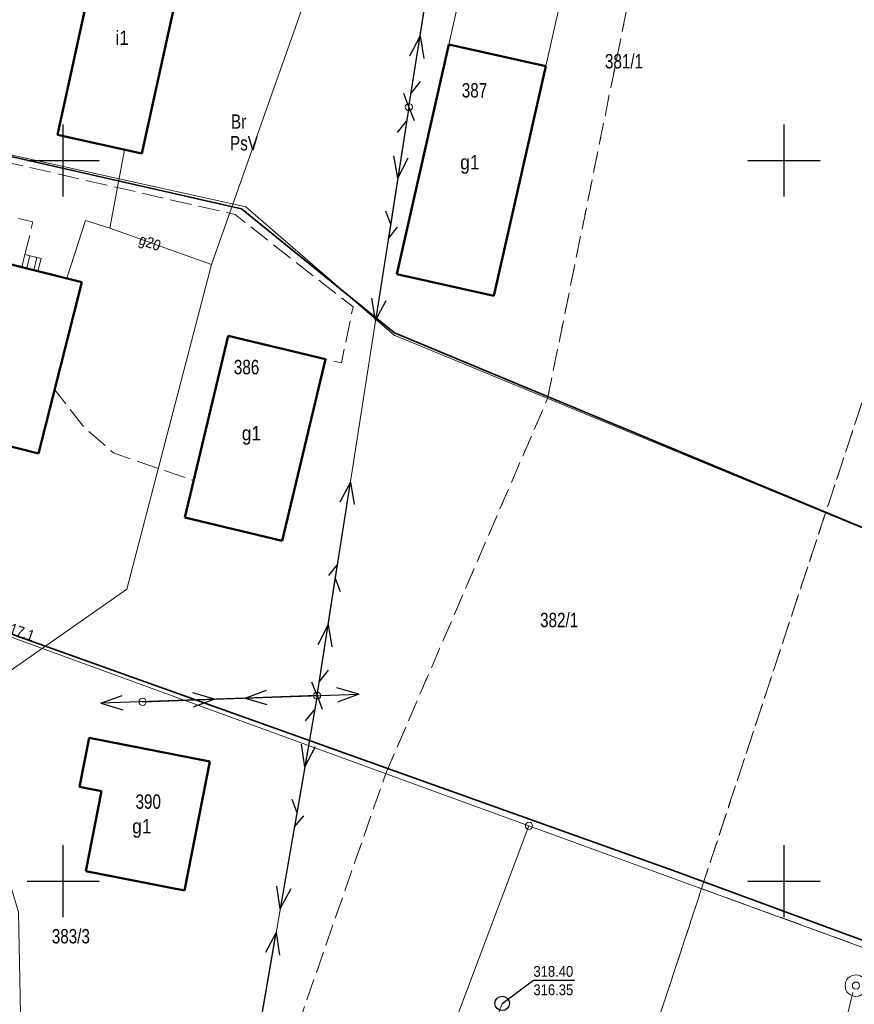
# Model space of a CAD drawing. Header units: metres. Extents: x 7523615 to 7533948, y 5492686 to 5502120.
# Tile 190 of 256: x 7531347 to 7531405, y 5496791 to 5496860. Entities that reach past the tile are written whole.
import ezdxf
from ezdxf.enums import TextEntityAlignment as Align

# ---------------------------------------------------------------- set-up
doc = ezdxf.new("R2010")
doc.units = ezdxf.units.M
for name, pattern in [('1.5_0.5', [2, 1.5, -0.5]), ('219-500', [0]), ('egkk-500', [2, 1.5, -0.5]), ('egug-500', [1, 0.5, -0.5]), ('suep_nn_500', [0]), ('sutp_500', [0])]:
    doc.linetypes.add(name, pattern=pattern)
doc.layers.get('0').update_dxf_attribs({"color": 2, "lineweight": 5})
doc.styles.get("Standard").update_dxf_attribs({"font": 'Working1250', "width": 0.75})
doc.linetypes.add('902-500', pattern='A,3.75,0,[1,ksztalty.shx,S=0.5,R=0,X=0,Y=0],3.75', length=7.5)

# ---------------------------------------------------------------- blocks, each defined once
blk = doc.blocks.new('202')
at = {"color": 0, "linetype": 'Continuous', "lineweight": 0}
blk.add_circle((0, 0), 0.25, dxfattribs=at)
blk = doc.blocks.new('203')
at = {"linetype": 'Continuous', "lineweight": 0}
h = blk.add_hatch(color=0, dxfattribs=at)
edge = h.paths.add_edge_path()
edge.add_arc((0, 0), 0.045, 0, 360)
blk = doc.blocks.new('SUKM')
at = {"color": 0, "linetype": 'Continuous'}
blk.add_circle((0, 0), 0.5, dxfattribs=at)
blk = doc.blocks.new('PW01')
at = {"linetype": 'Continuous', "lineweight": 13}
h = blk.add_hatch(color=0, dxfattribs=at)
edge = h.paths.add_edge_path()
edge.add_arc((0, 0), 0.045, 0, 360)
blk = doc.blocks.new('US13')
at = {"color": 0, "linetype": 'Continuous', "lineweight": 13}
for radius in [0.75, 0.25]:
    blk.add_circle((0, 0), radius, dxfattribs=at)
blk = doc.blocks.new('US15')
at = {"color": 0, "linetype": 'Continuous', "lineweight": 13}
blk.add_circle((0, 0), 0.25, dxfattribs=at)
blk = doc.blocks.new('SUEP1')
at = {"color": 0, "linetype": 'Continuous'}
for p, q in [((0, 0), (5, 0)), ((5, 0), (3.5, 0.5)), ((5, 0), (3.5, -0.5)), ((5, 0), (15, 0)), ((15, 0), (13.5, 0.5)), ((15, 0), (13.5, -0.5))]:
    blk.add_line(p, q, dxfattribs=at)
blk = doc.blocks.new('SUTP')
at = {"color": 0, "linetype": 'Continuous'}
for p, q in [((0, 0), (0.866, 0.5)), ((0, 0), (9.232, 0)), ((1.866, -0.5), (1, 0)), ((7.366, -0.5), (8.232, 0)), ((9.232, 0), (8.366, 0.5))]:
    blk.add_line(p, q, dxfattribs=at)
blk = doc.blocks.new('RAMKA500K')
at = {"color": 0}
for p, q in [((150, 97.5), (150, 102.5)), ((200, 97.5), (200, 102.5)), ((147.5, 100), (152.5, 100)), ((197.5, 100), (202.5, 100)), ((150, 47.5), (150, 52.5)), ((200, 47.5), (200, 52.5)), ((147.5, 50), (152.5, 50)), ((197.5, 50), (202.5, 50))]:
    blk.add_line(p, q, dxfattribs=at)

msp = doc.modelspace()

# ---------------------------------------------------------------- linework, layer by layer
at = {"layer": '217-kontur klasyfikacyjny', "color": 7, "linetype": 'egkk-500', "lineweight": 18, "flags": 128}
for points in [[(7531394.28, 5496799.48), (7531426.36, 5496896.71)], [(7531383.6, 5496833.48), (7531389.47, 5496862.36)], [(7531372.37, 5496807.46), (7531383.6, 5496833.48)], [(7531360.98, 5496774.77), (7531372.37, 5496807.46)], [(7531383.65, 5496767.21), (7531394.28, 5496799.48)], [(7531427.44, 5496787.39), (7531394.28, 5496799.48)]]:
    msp.add_lwpolyline(points, dxfattribs=at)
at = {"layer": '218-kontur użytku gruntowego', "color": 7, "linetype": 'egug-500', "lineweight": 18, "flags": 128}
for points in [[(7531426.36, 5496896.71), (7531394.28, 5496799.48)], [(7531383.6, 5496833.48), (7531389.47, 5496862.36)], [(7531372.37, 5496807.46), (7531383.6, 5496833.48)], [(7531360.98, 5496774.77), (7531372.37, 5496807.46)], [(7531394.28, 5496799.48), (7531383.65, 5496767.21)], [(7531427.44, 5496787.39), (7531394.28, 5496799.48)]]:
    msp.add_lwpolyline(points, dxfattribs=at)
at = {"layer": '219-działka ewidencyjna', "color": 3, "linetype": '219-500', "lineweight": 18, "flags": 128}
for points in [[(7531331.06, 5496853.78), (7531362.66, 5496846.78)], [(7531362.66, 5496846.78), (7531372.96, 5496837.87)], [(7531372.96, 5496837.87), (7531436.19, 5496811.81)], [(7531328.25, 5496823.55), (7531382.31, 5496803.84)], [(7531382.31, 5496803.84), (7531370.2, 5496771.69)], [(7531382.31, 5496803.84), (7531427.44, 5496787.39)]]:
    msp.add_lwpolyline(points, dxfattribs=at)
at = {"layer": '312-budynek ewidencyjny', "color": 7, "linetype": 'CONTINUOUS', "lineweight": 50, "flags": 128}
for points in [[(7531349.6, 5496851.78), (7531352.6, 5496865.46)], [(7531358.46, 5496864.17), (7531355.46, 5496850.49)], [(7531373.15, 5496842.12), (7531376.75, 5496858.06)], [(7531376.75, 5496858.06), (7531383.48, 5496856.54)], [(7531383.48, 5496856.54), (7531379.88, 5496840.6)], [(7531355.46, 5496850.49), (7531349.6, 5496851.78)], [(7531343.48, 5496843.53), (7531347.13, 5496842.61)], [(7531347.13, 5496842.61), (7531348.25, 5496842.33)], [(7531348.25, 5496842.33), (7531351.3, 5496841.56)], [(7531379.88, 5496840.6), (7531373.15, 5496842.12)], [(7531351.3, 5496841.56), (7531348.3, 5496829.68)], [(7531358.43, 5496825.22), (7531361.44, 5496837.83)], [(7531361.44, 5496837.83), (7531368.19, 5496836.22)], [(7531368.19, 5496836.22), (7531365.18, 5496823.61)], [(7531348.3, 5496829.68), (7531337.52, 5496832.4)], [(7531365.18, 5496823.61), (7531358.43, 5496825.22)], [(7531351.14, 5496806.54), (7531351.81, 5496809.94)], [(7531351.81, 5496809.94), (7531360.18, 5496808.29)], [(7531360.18, 5496808.29), (7531358.41, 5496799.35)], [(7531352.67, 5496806.24), (7531351.14, 5496806.54)], [(7531351.58, 5496800.7), (7531352.67, 5496806.24)], [(7531358.41, 5496799.35), (7531351.58, 5496800.7)]]:
    msp.add_lwpolyline(points, dxfattribs=at)
at = {"layer": '352-schody', "color": 7, "linetype": 'CONTINUOUS', "lineweight": 18, "flags": 128}
msp.add_lwpolyline([(7531347.35, 5496843.48), (7531348.47, 5496843.2), (7531348.25, 5496842.33), (7531347.13, 5496842.61)], close=True, dxfattribs=at)
msp.add_lwpolyline([(7531347.35, 5496843.48), (7531348.47, 5496843.2), (7531348.25, 5496842.33), (7531347.13, 5496842.61)], close=True, dxfattribs=at)
for points in [[(7531347.489, 5496842.52), (7531347.695, 5496843.394)], [(7531347.974, 5496842.399), (7531348.18, 5496843.272)]]:
    msp.add_lwpolyline(points, dxfattribs=at)
at = {"layer": 'inna budowla', "color": 7, "linetype": 'CONTINUOUS', "lineweight": 18, "flags": 128}
msp.add_lwpolyline([(7531376.75, 5496858.06), (7531378.05, 5496863.83), (7531384.78, 5496862.31), (7531383.48, 5496856.54)], close=True, dxfattribs=at)
at = {"layer": 'jezdnia', "color": 7, "linetype": '1.5_0.5', "lineweight": 18, "flags": 128}
msp.add_lwpolyline([(7531326.63, 5496855.5), (7531330.84, 5496853.35), (7531335.99, 5496852.2), (7531361.92, 5496846.25), (7531370.11, 5496839.84), (7531369.3, 5496835.97), (7531368.19, 5496836.22), (7531361.44, 5496837.83), (7531359.04, 5496827.79), (7531353.5, 5496829.71), (7531351.48, 5496831.46), (7531349.41, 5496834.08), (7531351.3, 5496841.56), (7531348.25, 5496842.33), (7531348.47, 5496843.2), (7531347.35, 5496843.48), (7531347.62, 5496844.55), (7531347.9, 5496845.74), (7531335.38, 5496848.62), (7531329.21, 5496850.27), (7531325.68, 5496850.09)], close=True, dxfattribs=at)
at = {"layer": 'ogrodzenie trwałe', "color": 7, "linetype": '902-500', "lineweight": 35, "flags": 128}
for points in [[(7531429.02, 5496792.45), (7531436.11, 5496811.76), (7531372.98, 5496838.05), (7531362.38, 5496846.65), (7531332.1, 5496853.51)], [(7531330.1, 5496822.98), (7531345.72, 5496817.38), (7531392.3, 5496800.74), (7531427.21, 5496787.89)]]:
    msp.add_lwpolyline(points, dxfattribs=at)
at = {"layer": 'przewód elektroenergetyczny niskiego napięcia', "color": 1, "linetype": 'suep_nn_500', "lineweight": 18, "flags": 128}
for points in [[(7531379.17, 5496886.48), (7531373.98, 5496853.71)], [(7531373.98, 5496853.71), (7531367.61, 5496812.87)], [(7531367.61, 5496812.87), (7531373.98, 5496853.71)], [(7531355.51, 5496812.44), (7531367.61, 5496812.87)], [(7531362.23, 5496781.65), (7531367.61, 5496812.87)]]:
    msp.add_lwpolyline(points, dxfattribs=at)
at = {"layer": 'przewód gazowy', "color": 7, "linetype": 'CONTINUOUS', "lineweight": 18, "flags": 128}
for points in [[(7531299.23, 5496996.7), (7531312.39, 5497003.49), (7531342.44, 5496991.15), (7531359.56, 5496986.43), (7531393.17, 5496974.57), (7531411.75, 5496966.47), (7531412.83, 5496965.77), (7531406.54, 5496932.3), (7531404.41, 5496921.77), (7531400.92, 5496906.02), (7531401.79, 5496897.19), (7531400.71, 5496889.71), (7531398.79, 5496877.74), (7531391.14, 5496875.18), (7531366.79, 5496861.18), (7531360.3, 5496842.78), (7531354.42, 5496820.26), (7531344.92, 5496813.63), (7531344.4, 5496811.07), (7531343.74, 5496808.35), (7531346.89, 5496797.84), (7531347.19, 5496783.75)], [(7531354.26, 5496850.75), (7531353.24, 5496845.3)], [(7531360.3, 5496842.78), (7531353.24, 5496845.3), (7531351.55, 5496845.84), (7531350.25, 5496841.83)]]:
    msp.add_lwpolyline(points, dxfattribs=at)
at = {"layer": 'przewód kanalizacyjny', "color": 7, "linetype": 'CONTINUOUS', "lineweight": 18, "flags": 128}
msp.add_lwpolyline([(7531390.19, 5496774.53), (7531384.34, 5496776.43), (7531379.93, 5496789.25), (7531379.77, 5496789.71), (7531380.45, 5496791.52)], dxfattribs=at)
at = {"layer": 'przewód telekomunikacyjny napowietrzny', "color": 30, "linetype": 'sutp_500', "lineweight": 18, "flags": 128}
for points in [[(7531373.98, 5496853.71), (7531379.17, 5496886.48)], [(7531367.61, 5496812.87), (7531373.98, 5496853.71)], [(7531367.61, 5496812.87), (7531362.23, 5496781.65)]]:
    msp.add_lwpolyline(points, dxfattribs=at)
at = {"layer": 'przewód wodociągowy', "color": 7, "linetype": 'CONTINUOUS', "lineweight": 18, "flags": 128}
msp.add_lwpolyline([(7531401.42, 5496779.76), (7531401.72, 5496779.66), (7531404.78, 5496792.27)], dxfattribs=at)
at = {"layer": 'rzędna-Atr2', "color": 7, "flags": 128}
msp.add_lwpolyline([(7531380.45, 5496791.52), (7531382.62, 5496793.13), (7531385.5, 5496793.13)], dxfattribs=at)

# ---------------------------------------------------------------- block references
at = {"layer": '202-punkt graniczny', "color": 7, "linetype": 'CONTINUOUS', "lineweight": 18}
msp.add_blockref('202', (7531382.31, 5496803.84), dxfattribs=at)
at = {"layer": '203-punkt graniczny', "color": 3, "linetype": 'CONTINUOUS', "lineweight": 18}
for p in [(7531362.66, 5496846.78), (7531372.96, 5496837.87)]:
    msp.add_blockref('203', p, dxfattribs=at)
at = {"layer": 'osadnik  szambo', "color": 7, "linetype": 'CONTINUOUS', "lineweight": 18}
msp.add_blockref('SUKM', (7531380.45, 5496791.52), dxfattribs=at)
at = {"layer": 'przewód elektroenergetyczny niskiego napięcia', "color": 1, "linetype": 'CONTINUOUS', "lineweight": 18}
for p, rotation in [((7531373.98, 5496853.71), 81), ((7531373.98, 5496853.71), 261.135), ((7531367.61, 5496812.87), 81.135), ((7531367.61, 5496812.87), 182.035), ((7531355.51, 5496812.44), 2.035), ((7531367.61, 5496812.87), 260.223), ((7531362.23, 5496781.65), 80.223)]:
    msp.add_blockref('SUEP1', p, dxfattribs=dict(at, rotation=rotation))
at = {"layer": 'przewód telekomunikacyjny napowietrzny', "color": 30, "linetype": 'CONTINUOUS', "lineweight": 18}
for p, rotation in [((7531373.98, 5496853.71), 81), ((7531373.98, 5496853.71), 261.135), ((7531367.61, 5496812.87), 81.135), ((7531367.61, 5496812.87), 260.223)]:
    msp.add_blockref('SUTP', p, dxfattribs=dict(at, rotation=rotation))
at = {"layer": 'rzędna', "color": 7, "linetype": 'CONTINUOUS', "lineweight": 18}
msp.add_blockref('PW01', (7531380.45, 5496791.52), dxfattribs=at)
at = {"layer": 'studnia zwykła', "color": 7, "linetype": 'CONTINUOUS', "lineweight": 18}
msp.add_blockref('US13', (7531404.99, 5496792.75), dxfattribs=at)
at = {"layer": 'słup przewodów napowietrznych', "color": 7, "linetype": 'CONTINUOUS', "lineweight": 18}
for p in [(7531373.98, 5496853.71), (7531355.51, 5496812.44), (7531367.61, 5496812.87)]:
    msp.add_blockref('US15', p, dxfattribs=at)
at = {"layer": 'Wstawianie ramki sekcyjnej z opisem', "color": 7, "linetype": 'CONTINUOUS', "lineweight": 13}
msp.add_blockref('RAMKA500K', (7531200, 5496750), dxfattribs=at)

# ---------------------------------------------------------------- texts
at = {"layer": '209-oznaczenie konturu klasyfikacyjnego', "color": 7, "linetype": 'CONTINUOUS', "lineweight": 18, "width": 0.79}
msp.add_text('PsV', height=1, dxfattribs=at).set_placement((7531361.57, 5496851.7), align=Align.TOP_LEFT)
at = {"layer": '210-oznaczenie konturu użytku gruntowego', "color": 7, "linetype": 'CONTINUOUS', "lineweight": 18, "width": 0.79}
msp.add_text('Br', height=1, dxfattribs=at).set_placement((7531361.64, 5496852.2))
at = {"layer": '211-numer działki ewidencyjnej', "color": 3, "linetype": 'CONTINUOUS', "lineweight": 18, "width": 0.79}
for s, p in [('381/1', (7531387.58, 5496856.39)), ('382/1', (7531383.08, 5496817.62)), ('383/3', (7531349.21, 5496795.68))]:
    msp.add_text(s, height=1, dxfattribs=at).set_placement(p)
at = {"layer": '312-oznaczenie budynku ewidencyjnego', "color": 7, "linetype": 'CONTINUOUS', "lineweight": 18, "width": 0.79}
for s, p in [('387', (7531377.65, 5496854.37)), ('386', (7531361.84, 5496835.17)), ('390', (7531355.02, 5496805.02))]:
    msp.add_text(s, height=1, dxfattribs=at).set_placement(p)
at = {"layer": '312-oznaczenie budynku ewidencyjnego-Atr117', "color": 7, "width": 0.9}
for s, p in [('i1', (7531354.09, 5496858.51)), ('g1', (7531378.21, 5496849.88)), ('g1', (7531363.06, 5496831.08)), ('g1', (7531355.46, 5496803.81))]:
    msp.add_text(s, height=1, dxfattribs=at).set_placement(p, align=Align.MIDDLE_CENTER)
at = {"layer": 'pikieta naturalna-Atr2', "color": 7, "width": 0.9}
msp.add_text('317.1', height=0.75, rotation=340.341, dxfattribs=at).set_placement((7531345.72, 5496817.38))
at = {"layer": 'przewód gazowy-Atr1', "color": 7, "width": 0.9}
msp.add_text('g20', height=0.75, rotation=-19.643, dxfattribs=at).set_placement((7531355.31, 5496844.56), align=Align.MIDDLE_LEFT)
at = {"layer": 'rzędna-Atr2', "color": 7, "width": 0.9}
msp.add_text('318.40', height=0.75, dxfattribs=at).set_placement((7531382.62, 5496793.138), align=Align.BOTTOM_LEFT)
at = {"layer": 'rzędna-Atr3', "color": 7, "width": 0.9}
msp.add_text('316.35', height=0.75, dxfattribs=at).set_placement((7531382.62, 5496791.862), align=Align.BOTTOM_LEFT)

doc.saveas('drawing.dxf')
